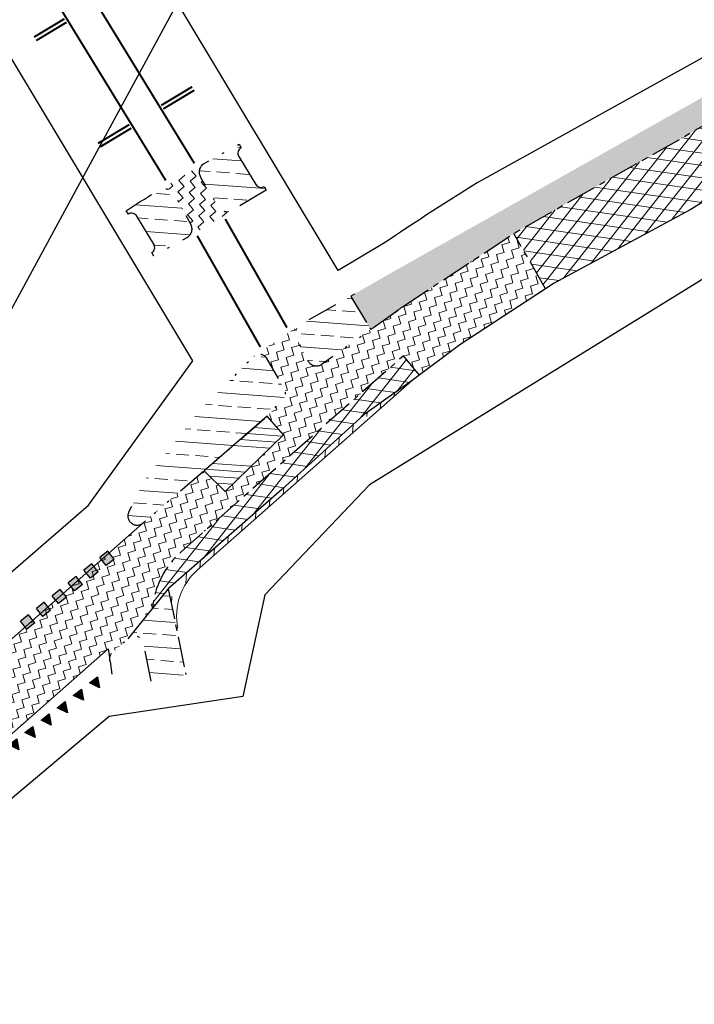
# Model space of a CAD drawing. Header units: metres. Extents: x 152057 to 155740, y 463538 to 465228.
# Tile 15 of 65: x 152498 to 152531, y 463899 to 463947. Entities that reach past the tile are written whole.
import ezdxf

# ---------------------------------------------------------------- set-up
doc = ezdxf.new("R2010")
doc.units = ezdxf.units.M
for name, pattern in [('CENTER__G5', [2.4, 1.5, -0.3, 0.3, -0.3]), ('DIVIDE__G5', [3.75, 1.5, -0.75, 0, -0.75, 0, -0.75]), ('LIJN05-05', [1, 0.5, -0.5])]:
    doc.linetypes.add(name, pattern=pattern)
doc.layers.add('-DR-alg-kader', color=3, linetype='Continuous', plot=False)
for name, color, linetype in [('-DR-alg-projectgrens 1-500', 3, 'PROJECTGRENS_1-500'), ('-DR-v-mk-demarkeren', 252, 'Continuous'), ('-DR-v-vh-asfalt zagen', 10, 'CENTER__G5'), ('-DR-v-vh-band 10x20', 5, 'CENTER__G5'), ('-DR-v-vh-band 18-20x25', 5, 'DIVIDE__G5'), ('-DR-v-vh-bss', 1, 'Continuous'), ('-DR-v-vh-kantverharding', 1, 'Continuous')]:
    doc.layers.add(name, color=color, linetype=linetype)
for name, color, linetype, lineweight in [('-DR-v-gr-begroeiing', 84, 'Continuous', 9), ('-DR-v-gr-frezen', 84, 'Continuous', 9), ('-DR-v-vh-arc-asfalt frezen', 252, 'Continuous', 9), ('-DR-v-vh-arc-asfalt opbreken', 252, 'Continuous', 9), ('-DR-v-vh-arc-BSS dubbelklinker', 252, 'Continuous', 9), ('-DR-v-vh-arc-BSS waalformaat', 252, 'Continuous', 9), ('-DR-v-vh-arc-tegels', 252, 'Continuous', 9)]:
    doc.layers.add(name, color=color, linetype=linetype, lineweight=lineweight)
doc.linetypes.add('PROJECTGRENS_1-500', pattern='A,0.8,-0.32,[133,ltypeshp.shx,S=0.32,R=0,X=-0.32,Y=0],-0.32,3.18', length=4.62)
pattern_1 = [(175.7332483, (0, 0), (-0.0944880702, -1.2664801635), []), (175.7332483, (-0.586, 0.6805), (-0.0944880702, -1.2664801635), [0.635, -0.3175])]
pattern_2 = [(171.78165377, (121881.1329, 951214.3527), (-0.0857675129, -0.59383830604), []), (231.78165377, (121881.1329, 951214.3527), (0.4713953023, -0.37119599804), [])]
pattern_3 = [(16.28197474, (16018.2705, 487614.8527), (0.2654409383, 0.4844758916), [0.390625, -0.390625]), (106.28197474, (16018.64544, 487614.96224), (-0.4844758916, 0.2654409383), [0.390625, -0.390625])]

# ---------------------------------------------------------------- blocks, each defined once
blk = doc.blocks.new('*U18')
blk.add_hatch(color=256).paths.add_polyline_path([(-0.5, 0.006), (-0.506, -0.494), (-0.006, -0.5), (0, 0)])
for p, q in [((-0.506, -0.494), (-0.5, 0.006)), ((0, 0), (-0.5, 0.006)), ((-0.006, -0.5), (0, 0)), ((-0.006, -0.5), (-0.506, -0.494))]:
    blk.add_line(p, q)
blk = doc.blocks.new('*U19')
blk.add_lwpolyline([(0.749, -0.042, 0.5, 0, 0), (0.721, -0.541, 0, 0, 0)], format="xyseb")
blk.add_lwpolyline([(0.499, -0.028), (0.998, -0.056), (0.721, -0.541)], close=True)

msp = doc.modelspace()

# ---------------------------------------------------------------- hatches: boundary and pattern name
at = {"layer": '-DR-v-gr-begroeiing'}
h = msp.add_hatch(dxfattribs=at)
h.set_pattern_fill('ANSI38', color=256, scale=0.15)
h.set_pattern_definition([(66.78165, (152421.66333, 463846.24384), (-0.4376781, 0.187755), []), (156.78165, (152421.66333, 463846.24384), (-1.0631112, -0.0621681), [1.190625, -0.714375])])
h.paths.add_polyline_path([(152593.505, 463973.399), (152597.99, 463975.538), (152603.68, 463978.185), (152609.419, 463980.743), (152611.113, 463981.309), (152613.646, 463981.982), (152624.575, 463984.378), (152624.981, 463984.454), (152637.31, 463989.364), (152646.467, 463992.919), (152646.263, 463993.772), (152646.106, 463993.71), (152636.829, 463990.078), (152634.95, 463989.311), (152627.448, 463986.372), (152625.721, 463985.82), (152623.664, 463985.156), (152615.852, 463983.666), (152610.824, 463982.638), (152592.847, 463974.483), (152588.777, 463972.58), (152568.604, 463962.9), (152561.722, 463959.486), (152541.1, 463948.586), (152515.791, 463934.32), (152514.302, 463933.46), (152514.108, 463933.344), (152515.084, 463931.715), (152516.652, 463932.829), (152522.258, 463936.514), (152534.341, 463943.369), (152546.343, 463949.932), (152558.8, 463956.496), (152571.045, 463962.68), (152583.788, 463968.873)])
at = {"layer": '-DR-v-gr-frezen'}
h = msp.add_hatch(dxfattribs=at)
h.set_pattern_fill('ANSI35', color=256, scale=0.2)
h.set_pattern_definition([(85.7332483, (0, 0), (-1.2664801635, 0.0944880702), []), (85.7332483, (0.6805, 0.586), (-1.2664801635, 0.0944880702), [1.5875, -0.3175, 0, -0.3175])])
edge = h.paths.add_edge_path()
edge.add_line((152517.145, 463929.214), (152506.561, 463919.887))
edge.add_arc((152508.544, 463917.636), 3, 131.386, 191.3499)
edge.add_line((152505.603, 463917.046), (152505.534, 463917.032))
edge.add_line((152505.534, 463917.032), (152505.135, 463918.967))
edge.add_line((152505.135, 463918.967), (152510.725, 463923.85))
edge.add_line((152510.725, 463923.85), (152514.748, 463927.52))
edge.add_line((152514.748, 463927.52), (152517.145, 463929.214))
at = {"layer": '-DR-v-vh-arc-asfalt frezen'}
h = msp.add_hatch(dxfattribs=at)
h.set_pattern_fill('AVH-ASFALT_FREESVAK', color=256, scale=0.25, pattern_type=2)
h.set_pattern_definition([(40.733248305, (0, 0), (0.0411006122, 0.5508961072), [0.390625, -0.390625]), (130.733248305, (0.296, 0.2549), (-0.5508961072, 0.0411006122), [0.390625, -0.390625])])
edge = h.paths.add_edge_path()
edge.add_line((152508.305, 463937.565), (152506.051, 463936.216))
edge.add_arc((152505.805, 463936.645), 0.494, 299.8378, 391.3833)
edge.add_line((152506.227, 463936.902), (152505.397, 463938.408))
edge.add_arc((152504.953, 463938.055), 0.567, 38.5094, 119.9944)
edge.add_line((152504.67, 463938.546), (152506.908, 463939.871))
edge.add_arc((152507.183, 463939.437), 0.514, 122.3698, 210.7252)
edge.add_line((152506.741, 463939.174), (152507.61, 463937.712))
edge.add_arc((152508.034, 463938.002), 0.514, 214.3782, 301.7365)
h = msp.add_hatch(dxfattribs=at)
h.set_pattern_fill('AVH-ASFALT_FREESVAK', color=256, scale=0.25, pattern_type=2)
h.set_pattern_definition(pattern_3)
edge = h.paths.add_edge_path()
edge.add_line((152516.652, 463932.829), (152512.703, 463930.024))
edge.add_arc((152512.413, 463930.374), 0.455, 210.1194, 309.6255, ccw=False)
edge.add_line((152512.02, 463930.146), (152511.475, 463931.185))
edge.add_arc((152511.914, 463931.492), 0.536, 132.7564, 214.9748, ccw=False)
edge.add_line((152511.55, 463931.886), (152509.356, 463930.407))
edge.add_arc((152509.615, 463930.03), 0.457, 40.1828, 124.4551, ccw=False)
edge.add_line((152509.964, 463930.325), (152510.746, 463928.946))
edge.add_arc((152510.411, 463928.598), 0.483, -46.7182, 46.0625, ccw=False)
edge.add_line((152510.742, 463928.247), (152510.003, 463927.455))
edge.add_line((152510.003, 463927.455), (152510.801, 463926.529))
edge.add_line((152510.801, 463926.529), (152507.936, 463923.754))
edge.add_line((152507.936, 463923.754), (152506.894, 463924.774))
edge.add_line((152506.894, 463924.774), (152503.911, 463922.22))
edge.add_line((152503.911, 463922.22), (152502.441, 463920.922))
edge.add_arc((152512.008, 463918.01), 10, 163.0715, 188.0337)
edge.add_line((152502.106, 463916.613), (152502.187, 463916.034))
edge.add_line((152502.187, 463916.034), (152502.254, 463915.597))
edge.add_arc((152502.65, 463915.542), 0.4, 139.6501, 172.0991, ccw=False)
edge.add_line((152502.345, 463915.801), (152503.154, 463916.522))
edge.add_line((152503.154, 463916.522), (152504.361, 463918.012))
edge.add_arc((152508.544, 463917.636), 4.2, 131.386, 174.8737, ccw=False)
edge.add_line((152505.768, 463920.788), (152516.699, 463930.42))
edge.add_line((152516.699, 463930.42), (152517.481, 463929.461))
edge.add_line((152517.481, 463929.461), (152519.471, 463930.963))
edge.add_line((152519.471, 463930.963), (152523.683, 463933.712))
edge.add_line((152523.683, 463933.712), (152522.12, 463936.424))
edge.add_line((152522.12, 463936.424), (152516.652, 463932.829))
h = msp.add_hatch(dxfattribs=at)
h.set_pattern_fill('AVH-ASFALT_FREESVAK', color=256, scale=0.25, pattern_type=2)
h.set_pattern_definition(pattern_3)
edge = h.paths.add_edge_path()
edge.add_line((152493.792, 463908.636), (152492.908, 463909.856))
edge.add_line((152492.908, 463909.856), (152494.253, 463911.041))
edge.add_line((152494.253, 463911.041), (152494.832, 463911.551))
edge.add_line((152494.832, 463911.551), (152496.329, 463912.871))
edge.add_line((152496.329, 463912.871), (152497.321, 463911.745))
edge.add_line((152497.321, 463911.745), (152502.187, 463916.034))
edge.add_line((152502.187, 463916.034), (152502.106, 463916.613))
edge.add_arc((152512.008, 463918.01), 10, 163.0715, 188.0337, ccw=False)
edge.add_line((152502.441, 463920.922), (152487.884, 463908.095))
edge.add_arc((152484.595, 463903.077), 6, 38.3762, 56.7545, ccw=False)
edge.add_line((152489.299, 463906.802), (152490.29, 463905.55))
edge.add_line((152490.29, 463905.55), (152493.792, 463908.636))
at = {"layer": '-DR-v-vh-arc-asfalt opbreken'}
h = msp.add_hatch(dxfattribs=at)
h.set_pattern_fill('AVH-ASFALT_LAAG1-D', color=256, scale=20, angle=90, pattern_type=2)
h.set_pattern_definition(pattern_2)
edge = h.paths.add_edge_path()
edge.add_line((152615.339, 463981.517), (152624.699, 463983.637))
edge.add_arc((152621.174, 463999.192), 15.95, 282.766, 292.0543)
edge.add_line((152627.163, 463984.409), (152638.02, 463988.808))
edge.add_line((152638.02, 463988.808), (152651.902, 463994.068))
edge.add_line((152651.902, 463994.068), (152656.744, 463995.662))
edge.add_arc((152641.748, 464041.207), 47.95, 288.2249, 296.882)
edge.add_line((152663.429, 463998.439), (152667.559, 464000.532))
edge.add_line((152667.559, 464000.532), (152667.019, 464001.566))
edge.add_line((152667.019, 464001.566), (152661.402, 463998.47))
edge.add_line((152661.402, 463998.47), (152660.551, 463998.05))
edge.add_line((152660.551, 463998.05), (152659.291, 463997.535))
edge.add_line((152659.291, 463997.535), (152654.593, 463995.872))
edge.add_line((152654.593, 463995.872), (152646.467, 463992.919))
edge.add_line((152646.467, 463992.919), (152637.31, 463989.364))
edge.add_line((152637.31, 463989.364), (152624.981, 463984.454))
edge.add_line((152624.981, 463984.454), (152624.575, 463984.378))
edge.add_line((152624.575, 463984.378), (152613.646, 463981.982))
edge.add_line((152613.646, 463981.982), (152611.113, 463981.309))
edge.add_line((152611.113, 463981.309), (152609.419, 463980.743))
edge.add_line((152609.419, 463980.743), (152603.68, 463978.185))
edge.add_line((152603.68, 463978.185), (152597.99, 463975.538))
edge.add_line((152597.99, 463975.538), (152593.505, 463973.399))
edge.add_line((152593.505, 463973.399), (152583.788, 463968.873))
edge.add_line((152583.788, 463968.873), (152571.045, 463962.68))
edge.add_line((152571.045, 463962.68), (152558.8, 463956.496))
edge.add_line((152558.8, 463956.496), (152546.343, 463949.932))
edge.add_line((152546.343, 463949.932), (152534.341, 463943.369))
edge.add_line((152534.341, 463943.369), (152522.258, 463936.514))
edge.add_line((152522.258, 463936.514), (152522.12, 463936.424))
edge.add_line((152522.12, 463936.424), (152523.683, 463933.712))
edge.add_line((152523.683, 463933.712), (152524.099, 463933.983))
edge.add_line((152524.099, 463933.983), (152530.778, 463937.591))
edge.add_line((152530.778, 463937.591), (152540.983, 463943.844))
edge.add_line((152540.983, 463943.844), (152551.422, 463949.495))
edge.add_line((152551.422, 463949.495), (152559.181, 463953.574))
edge.add_line((152559.181, 463953.574), (152569.117, 463958.565))
edge.add_line((152569.117, 463958.565), (152576.877, 463962.396))
edge.add_line((152576.877, 463962.396), (152589.685, 463968.481))
edge.add_line((152589.685, 463968.481), (152598.451, 463972.582))
edge.add_line((152598.451, 463972.582), (152604.53, 463975.419))
edge.add_line((152604.53, 463975.419), (152611.911, 463978.537))
edge.add_line((152611.911, 463978.537), (152613.849, 463979.099))
edge.add_line((152613.849, 463979.099), (152615.819, 463979.524))
edge.add_line((152615.819, 463979.524), (152615.339, 463981.517))
h = msp.add_hatch(dxfattribs=at)
h.set_pattern_fill('AVH-ASFALT_LAAG1-D', color=256, scale=20, angle=90, pattern_type=2)
h.set_pattern_definition(pattern_2)
edge = h.paths.add_edge_path()
edge.add_line((152517.479, 463929.463), (152516.699, 463930.42))
edge.add_line((152516.699, 463930.42), (152505.768, 463920.788))
edge.add_arc((152508.544, 463917.636), 4.2, 131.386, 174.8737)
edge.add_line((152504.361, 463918.012), (152505.135, 463918.967))
edge.add_line((152505.135, 463918.967), (152510.725, 463923.85))
edge.add_line((152510.725, 463923.85), (152514.748, 463927.52))
edge.add_line((152514.748, 463927.52), (152517.196, 463929.25))
edge.add_line((152517.196, 463929.25), (152517.479, 463929.463))
at = {"layer": '-DR-v-vh-arc-BSS dubbelklinker'}
h = msp.add_hatch(dxfattribs=at)
h.set_pattern_fill('ANSI34', color=256, scale=0.1, angle=90)
h.set_pattern_definition([(175.7332483, (0, 0), (-0.141732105, -1.899720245), []), (175.7332483, (-0.293, 0.3402), (-0.141732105, -1.899720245), []), (175.7332483, (-0.586, 0.6805), (-0.141732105, -1.899720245), []), (175.7332483, (-0.879, 1.0207), (-0.141732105, -1.899720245), [])])
h.paths.add_polyline_path([(152506.894, 463924.774), (152507.936, 463923.754), (152510.801, 463926.529), (152510.003, 463927.455)])
at = {"layer": '-DR-v-vh-arc-BSS waalformaat'}
h = msp.add_hatch(dxfattribs=at)
h.set_pattern_fill('ANSI33', color=256, scale=0.2, angle=90)
h.set_pattern_definition(pattern_1)
edge = h.paths.add_edge_path()
edge.add_arc((152508.859, 463940.369), 0.3, 118.2037, 211.0136, ccw=False)
edge.add_line((152508.717, 463940.634), (152508.623, 463940.81))
edge.add_line((152508.623, 463940.81), (152506.908, 463939.871))
edge.add_line((152506.908, 463939.871), (152506.908, 463939.871))
edge.add_arc((152507.191, 463939.435), 0.52, 122.9935, 210.1015)
edge.add_line((152506.741, 463939.174), (152507.61, 463937.712))
edge.add_arc((152508.034, 463938.002), 0.514, 214.353, 300.0021)
edge.add_line((152508.291, 463937.557), (152508.345, 463937.59))
edge.add_line((152508.345, 463937.59), (152509.573, 463938.344))
edge.add_line((152509.573, 463938.344), (152509.941, 463938.559))
edge.add_line((152509.941, 463938.559), (152509.843, 463938.727))
edge.add_arc((152509.691, 463938.985), 0.3, 211.0136, 300.4299, ccw=False)
edge.add_line((152509.434, 463938.831), (152508.602, 463940.215))
h = msp.add_hatch(dxfattribs=at)
h.set_pattern_fill('ANSI33', color=256, scale=0.2, angle=90)
h.set_pattern_definition(pattern_1)
edge = h.paths.add_edge_path()
edge.add_arc((152504.953, 463938.055), 0.567, 38.5094, 119.9944)
edge.add_arc((152523.574, 463906.665), 37.064, 120.6653, 123.5925)
edge.add_line((152503.067, 463937.539), (152503.177, 463937.372))
edge.add_arc((152503.343, 463937.123), 0.3, 31.0136, 123.5925, ccw=False)
edge.add_line((152503.6, 463937.277), (152504.429, 463935.898))
edge.add_arc((152504.172, 463935.744), 0.3, -59.5701, 31.0136, ccw=False)
edge.add_line((152504.324, 463935.485), (152504.425, 463935.313))
edge.add_line((152504.425, 463935.313), (152506.051, 463936.216))
edge.add_arc((152505.774, 463936.653), 0.517, 302.3607, 388.8604)
edge.add_line((152506.227, 463936.902), (152505.397, 463938.408))
h = msp.add_hatch(dxfattribs=at)
h.set_pattern_fill('ANSI33', color=256, scale=0.2, angle=90)
h.set_pattern_definition(pattern_1)
edge = h.paths.add_edge_path()
edge.add_line((152514.112, 463933.339), (152511.686, 463931.977))
edge.add_arc((152511.914, 463931.492), 0.536, 115.1894, 214.9748)
edge.add_line((152511.475, 463931.185), (152512.02, 463930.146))
edge.add_arc((152512.413, 463930.374), 0.455, 210.1194, 309.6255)
edge.add_line((152512.703, 463930.024), (152515.084, 463931.715))
edge.add_line((152515.084, 463931.715), (152514.112, 463933.339))
h = msp.add_hatch(dxfattribs=at)
h.set_pattern_fill('ANSI33', color=256, scale=0.2, angle=90)
h.set_pattern_definition(pattern_1)
edge = h.paths.add_edge_path()
edge.add_arc((152503.606, 463922.555), 0.453, 151.5998, 312.3237)
edge.add_line((152503.911, 463922.22), (152506.894, 463924.774))
edge.add_line((152506.894, 463924.774), (152510.003, 463927.455))
edge.add_line((152510.003, 463927.455), (152510.742, 463928.247))
edge.add_arc((152510.411, 463928.598), 0.483, 313.2818, 406.0625)
edge.add_line((152510.746, 463928.946), (152509.964, 463930.325))
edge.add_arc((152509.615, 463930.03), 0.457, 40.1828, 124.4551)
edge.add_line((152509.356, 463930.407), (152506.702, 463927.757))
edge.add_line((152506.702, 463927.757), (152504.011, 463924.367))
edge.add_line((152504.011, 463924.367), (152503.208, 463922.77))
at = {"layer": '-DR-v-vh-arc-tegels'}
h = msp.add_hatch(dxfattribs=at)
h.set_pattern_fill('ANSI33', color=256, scale=0.2, angle=90)
h.set_pattern_definition(pattern_1)
edge = h.paths.add_edge_path()
edge.add_line((152504.291, 463914.437), (152506.003, 463914.761))
edge.add_line((152506.003, 463914.761), (152505.135, 463918.967))
edge.add_line((152505.135, 463918.967), (152503.154, 463916.522))
edge.add_arc((152503.474, 463916.198), 0.456, 6.4805, 134.6161, ccw=False)
edge.add_line((152503.927, 463916.249), (152504.291, 463914.437))

# ---------------------------------------------------------------- linework, layer by layer
at = {"layer": '-DR-alg-kader'}
msp.add_lwpolyline([(152482.589, 463905.379), (152061.084, 464133.97), (152108.519, 464221.436), (152530.024, 463992.845)], close=True, dxfattribs=at)
at = {"layer": '-DR-alg-projectgrens 1-500', "flags": 128}
for points in [[(152877.707, 464076.443), (152906.249, 464079.606), (152930.68, 464081.638), (152941.222, 464082.434), (152942.772, 464081.176), (152971.74, 464083.329, 0.342855), (152979.389, 464090.239), (152980.986, 464099.25), (152988.42, 464097.932), (152987.934, 464095.186), (153019.586, 464091.829, -0.118697), (153016.452, 464101.64), (153016.186, 464105.274), (153022.93, 464105.705), (153023.191, 464102.133, 0.100442), (153024.827, 464096.294), (153028.208, 464091.459, 0.095188), (153031.483, 464088.278), (153034.399, 464086.363, 0.123665), (153043.187, 464083.305), (153077.759, 464080.226), (153090.033, 464077.326), (153105.737, 464074.2), (153139.072, 464069.188), (153190.994, 464059.082), (153197.345, 464057.641), (153196.936, 464056.375), (153233.213, 464046.679), (153241.613, 464046.334, -0.02169), (153245.717, 464045.987), (153246.051, 464047.256), (153260.872, 464043.365), (153260.628, 464042.547), (153270.748, 464039.872), (153281.115, 464037.09), (153287.263, 464035.606), (153334.588, 464023.482), (153336.668, 464022.911), (153337.809, 464022.623), (153349.261, 464019.705), (153359.917, 464016.809), (153371.266, 464013.923), (153434.68, 463997.356), (153441.03, 464001.133), (153452.413, 463998.148), (153454.773, 463994.183), (153454.265, 463992.239), (153484.544, 463984.328), (153488.727, 463994.72), (153490.18, 463998.169), (153498.752, 464019.332), (153506.309, 464025.122), (153511.061, 464018.921), (153507.506, 464016.196, 0.133812), (153504.102, 464011.726), (153497.402, 463995.186), (153495.952, 463991.744), (153493.793, 463986.381), (153495.928, 463985.568), (153494.637, 463982.846), (153500.481, 463981.012), (153504.701, 463990.4), (153505.759, 463990.095, -0.028075), (153506.941, 463993.631), (153511.448, 464004.964, 0.045281), (153515.392, 464018.27), (153521.758, 464017.127, -0.034016), (153518.805, 464006.205), (153517.324, 464001.679), (153512.768, 463990.224, 0.08949), (153511.003, 463981.523), (153510.899, 463976.713, 0.343614), (153511.193, 463976.318), (153557.147, 463963.676), (153587.911, 463955.418, -0.021284), (153693.707, 463922.131), (153723.396, 463910.984), (153733.083, 463907.309), (153743.454, 463903.33), (153750.047, 463900.612), (153754.821, 463898.685), (153787.293, 463885.991), (153839.547, 463866.643), (153847.217, 463865.124), (153850.494, 463866.211), (153852.776, 463867.972), (153869.071, 463894.462), (153870.08, 463899.959), (153913.699, 463968.666), (153911.435, 463970.056), (153914.649, 463976.007), (153916.815, 463974.79), (153920.976, 463981.26), (153924.378, 463979.072), (153925.705, 463979.388), (153934.574, 463993.586, -0.05166), (153949.325, 464012.53), (153950.406, 464013.657, 0.017137), (153954.91, 464018.684), (153969.543, 464036.189), (153988.912, 464059.6, 0.394251), (153988.748, 464062.325), (153986.087, 464064.853), (153992.767, 464072.172), (153999.513, 464064.345), (154000.438, 464063.097, -0.249971), (154001.548, 464055.651), (154000.863, 464053.726), (153998.832, 464051.027), (153995.085, 464053.853), (153976.016, 464030.805), (153961.37, 464013.284, -0.017137), (153956.481, 464007.827), (153955.4, 464006.7, 0.05166), (153941.715, 463989.125), (153935.635, 463979.391), (153937.952, 463977.954), (153927.471, 463961.047), (153927.302, 463957.066), (153926.131, 463952.987), (153904.697, 463925.181), (153861.111, 463854.869), (153869.663, 463849.837), (153870.982, 463851.959), (153875.691, 463849.11), (153873.91, 463846.232, -0.000754), (153877.541, 463844.052), (153878.933, 463846.897), (153891.927, 463838.774), (153889.825, 463835.315, 0.414492), (153890.968, 463830.642), (153892.253, 463829.869), (153888.274, 463823.26), (153884.108, 463813.909), (153880.044, 463805.576), (153877.631, 463802.692), (153885.686, 463798.721), (153937.614, 463774.625), (153959.416, 463764.254), (153995.094, 463745.931), (154013.994, 463735.532), (154050.416, 463714.502), (154056.412, 463724.887), (154053.796, 463726.49), (154058.171, 463733.628), (154067.743, 463727.681), (154065.564, 463724.14), (154063.703, 463722.41), (154056.957, 463710.726), (154061.373, 463708.176), (154056.472, 463699.271), (154051.865, 463696.977), (154059.977, 463678.027), (153985.889, 463713.242), (153983.766, 463718.812), (153968.957, 463738.385), (153972.576, 463745.689), (153935.705, 463764.821), (153869.31, 463795.322), (153863.893, 463793.579), (153855.182, 463796.847), (153856.759, 463799.199), (153853.37, 463801.286), (153852.209, 463798.995), (153842.652, 463804.44), (153840.877, 463806.369), (153840.982, 463807.049), (153773.468, 463843.416), (153762.107, 463846.934), (153689.455, 463879.601), (153681.764, 463883.898), (153680.984, 463885.65), (153668.329, 463890.54), (153597.143, 463913.109), (153593.583, 463911.506), (153515.874, 463932.131), (153512.699, 463930.425), (153501.388, 463933.355), (153497.451, 463928.863), (153493.708, 463932.091), (153476.47, 463936.953), (153475.395, 463933.768), (153467.038, 463935.82), (153468.437, 463942.195), (153459.946, 463947.529), (153450.219, 463951.085), (153328.224, 463984.996), (153323.161, 463986.224), (153320.551, 463988.669), (153239.273, 464007.687), (153227.096, 464007.456), (153179.753, 464017.518), (153164.943, 464021.672), (153159.19, 464024.626), (153132.613, 464029.387), (153109.217, 464033.881), (153051.392, 464036.055), (153024.383, 464032.184), (153004.94, 464033.533), (152999.947, 464027.778), (152987.02, 464030.907), (152972.377, 464031.812), (152972.494, 464029.631), (152967.803, 464029.446), (152966.705, 464032.942), (152914.446, 464036.025), (152888.388, 464036.557), (152883.137, 464031.795), (152878.31, 464036.082), (152858.756, 464036.537), (152848.363, 464035.849), (152828.233, 464033.946), (152814.524, 464032.004), (152800.404, 464029.587), (152772.876, 464024.65), (152737.916, 464016.814), (152693.211, 464004.494), (152679.123, 463999.423), (152674.817, 463997.991), (152627.125, 463980.047), (152586.309, 463962.603), (152553.309, 463945.854), (152534.823, 463936.301), (152515.028, 463924.077), (152509.877, 463918.68), (152508.799, 463913.691), (152502.234, 463912.697), (152491.054, 463903.334), (152488.18, 463896.039), (152481.722, 463892.259), (152480.409, 463894.732), (152453.566, 463879.021, 0.037552), (152440.88, 463870.256), (152430.326, 463861.727), (152410.693, 463845.861, -0.023459), (152406.367, 463842.689), (152398.68, 463837.588, 0.03392), (152389.772, 463830.765), (152287.248, 463740.576), (152281, 463747.307), (152290.602, 463755.755), (152299.517, 463763.639), (152309.696, 463772.559), (152317.829, 463779.695), (152328.866, 463789.42), (152336.734, 463796.385), (152347.269, 463805.676), (152354.736, 463812.284), (152366.329, 463822.527), (152374.706, 463829.82), (152385.907, 463839.541), (152390.971, 463843.527), (152396.387, 463847.085), (152400.205, 463849.629), (152403.397, 463851.821), (152405.366, 463853.387), (152412.03, 463858.764), (152421.506, 463866.403), (152430.59, 463873.895), (152439.663, 463880.974), (152444.254, 463884.077), (152449.936, 463887.613), (152457.795, 463892.166), (152471.606, 463900.065, 0.396884), (152472.405, 463902.689), (152465.65, 463916.325), (152462.307, 463921.76), (152454.358, 463929.709), (152457.803, 463933.154), (152448.408, 463944.51), (152439.891, 463954.805), (152437.157, 463958.11, 0.031998), (152428.83, 463966.957), (152419.358, 463959.629), (152407.247, 463965.073), (152409.129, 463969.121), (152407.708, 463972.928), (152405.572, 463973.939), (152410.215, 463984.224), (152395.74, 463999.064, 0.049406), (152383.475, 464008.042), (152234.853, 464095.827, 0.006342), (152225.454, 464101.213, 0.052448), (152146.944, 464134.893), (152140.182, 464137.091, -0.036038), (152138.325, 464137.844, 0.102357), (152127.979, 464140.139, -0.055379), (152124.866, 464140.195), (152113.534, 464141.661), (152114.914, 464152.33), (152123.453, 464151.185, 0.346758), (152131.6, 464156.598), (152134.731, 464167.831), (152135.476, 464170.434), (152145.805, 464167.522), (152145.07, 464164.919), (152142.669, 464156.403, 0.396872), (152147.68, 464146.796), (152150.513, 464145.812, -0.049562), (152240.236, 464104.958), (152388.863, 464017.17, -0.049482), (152402.836, 464006.939), (152407.862, 464002.429), (152424.594, 463998.445), (152429.469, 464001.185), (152440.106, 463997.548), (152445.94, 463971.451), (152468.367, 463944.319), (152479.665, 463952.039), (152484.24, 463956.896), (152488.304, 463954.668, 0.125999), (152491.455, 463954.274), (152491.846, 463954.324, 0.093581), (152495.434, 463955.745, 0.01581), (152495.858, 463955.965), (152508.337, 463962.942, -0.023724), (152559.687, 463988.537), (152572.445, 463994.218), (152581.113, 463997.488, 0.00994), (152584.749, 463998.943), (152586.657, 464003.169, -0.011458), (152621.981, 464017.866), (152622.619, 464019.323, -0.116825), (152627.116, 464024.301, -0.06634), (152629.853, 464025.694), (152662.613, 464037.227, -0.04014), (152663.616, 464037.509), (152666.741, 464038.125), (152681.898, 464039.859, -0.085576), (152684.442, 464039.714), (152706.394, 464046.977), (152707.266, 464044.343), (152724.654, 464048.674), (152724.217, 464050.626), (152728.099, 464051.593), (152728.536, 464049.641), (152738.254, 464052.061, -0.023794), (152748.195, 464054.04), (152763.92, 464056.4), (152784.673, 464060.632), (152815.288, 464065.811), (152824.574, 464069.111), (152858.875, 464074.31), (152874.971, 464076.121)], [(152987.088, 464085.634), (153017.402, 464082.214, 0.130982), (153024.222, 464077.143), (153027.326, 464075.907), (153027.499, 464079.339, -0.57969), (153029.82, 464080.517), (153030.337, 464080.178, 0.123665), (153042.531, 464075.934), (153058.984, 464074.469), (153058.778, 464072.16), (153066.69, 464071.357, -0.014079), (153068.281, 464071.15), (153069.216, 464070.848), (153081.2, 464068.003), (153088.127, 464066.55), (153088.512, 464068.386), (153116.155, 464061.853, 0.013917), (153154.399, 464053.932, -0.015737), (153227.436, 464038.527, 0.033861), (153232.994, 464037.563), (153232.365, 464035.129), (153258.821, 464028.288), (153260.059, 464033.059), (153268.392, 464030.956), (153279.46, 464027.91), (153288.595, 464025.694), (153292.286, 464024.348), (153293.376, 464023.974), (153297.318, 464022.536), (153301.682, 464020.709), (153303.465, 464019.905), (153306.521, 464018.613), (153309.924, 464017.322), (153314.036, 464015.981), (153327.129, 464012.551), (153338.441, 464009.524), (153346.6, 464007.429), (153358.022, 464004.413), (153368.503, 464001.677), (153378.51, 463999.073), (153382.115, 463998.094), (153392.203, 463995.386), (153414.066, 463989.784), (153421.115, 463987.878), (153427.238, 463986.323), (153439.271, 463983.112), (153439.754, 463982.991), (153442.254, 463980.526), (153449.827, 463978.502), (153449.595, 463977.606), (153479.892, 463969.75), (153480.137, 463970.695, 0.239828), (153490.078, 463973.858), (153496.816, 463971.744), (153495.651, 463968.913, 0.454506), (153496.936, 463966.338), (153503.971, 463964.506), (153502.306, 463958.016, 0.042728), (153500.345, 463958.086, 0.709908), (153499.277, 463954.464, 0.046457), (153501.118, 463953.386), (153500.102, 463949.427), (153492.144, 463951.699), (153489.07, 463946.305), (153484.111, 463947.777, 0.176599), (153480.013, 463952.104), (153473.648, 463954.081), (153458.457, 463958.815), (153447.372, 463962.247), (153432.816, 463966.584), (153416.29, 463971.401), (153397.555, 463976.322), (153387.233, 463979.166), (153384.261, 463980.079), (153381.628, 463981.215), (153377.854, 463982.844), (153373.59, 463984.629), (153371.667, 463985.369), (153366.256, 463987.307), (153362.004, 463988.653), (153361.933, 463988.672), (153328.998, 463997.218), (153313.71, 464001.257), (153262.666, 464014.566), (153260.75, 464015.07), (153226.546, 464024.079), (153201.681, 464030.143), (153174.492, 464036.011), (153144.745, 464041.591), (153140.918, 464042.201), (153122.459, 464045.144), (153118.029, 464045.767), (153112.471, 464046.466), (153108.984, 464047.024), (153094.868, 464048.646), (153086.454, 464049.458), (153078.408, 464050.058), (153070.422, 464050.509), (153062.396, 464050.844), (153053.915, 464051.071), (153045.876, 464051.149), (153042.356, 464051.134), (153017.514, 464051.068), (153009.48, 464050.738, 0.292838), (152996.209, 464041.834), (152975.468, 464043.211, 0.112065), (152967.408, 464047.287), (152922.553, 464046.378, 0.004989), (152909.673, 464047.007, 0.012027), (152883.388, 464047.367, 0.023514), (152860.003, 464046.189, 0.003559), (152832.738, 464044.003, 0.009942), (152821.195, 464042.735, 0.010119), (152772.157, 464034.177, 0.021162), (152703.204, 464016.962), (152685.104, 464011.598), (152657.035, 464002.131), (152653.304, 463998.851), (152651.905, 463997.847), (152649.376, 463996.841), (152645.514, 463995.446), (152625.457, 463987.559, -0.039732), (152622.831, 463986.76), (152615.324, 463985.114), (152608.393, 463983.574), (152587.363, 463973.847), (152566.042, 463963.514), (152545.318, 463952.783), (152520.638, 463939.099, 0.01232), (152515.686, 463935.912), (152513.491, 463934.604), (152502.769, 463952.439), (152511.485, 463957.312, -0.016737), (152547.082, 463975.68), (152562.217, 463979.651), (152575.501, 463983.22), (152578.848, 463984.321), (152582.128, 463985.755), (152583.098, 463987.034, -0.027402), (152666.856, 464019.939), (152697.351, 464030.029), (152700.68, 464029.339), (152718.776, 464033.879), (152717.838, 464038.68), (152740.2, 464044.25, -0.025502), (152750.055, 464046.177), (152753.321, 464046.278), (152756.54, 464046.333), (152762.547, 464046.971), (152764.037, 464047.185), (152776.16, 464049.604), (152785.931, 464051.456), (152799.986, 464053.93), (152811.485, 464055.784), (152817.318, 464056.844), (152819.664, 464057.493), (152820.004, 464055.121), (152842.633, 464058.361), (152842.365, 464060.33), (152855.468, 464062.109), (152876.73, 464064.595), (152889.163, 464066.031), (152910.329, 464068.126), (152923.149, 464069.438), (152923.358, 464067.4), (152929.099, 464067.877), (152973.048, 464071.142), (152972.892, 464073.248, -0.350625), (152974.784, 464075.732, 0.226356), (152986.069, 464085.061, -0.322623)], [(152506.352, 463930.176), (152496.341, 463946.829, -0.095389), (152492.19, 463945.535, -0.153826), (152491.01, 463945.766), (152474.428, 463935.57), (152473.045, 463928.922), (152482.841, 463910.701), (152486.502, 463910.35), (152501.224, 463923.076)]]:
    msp.add_lwpolyline(points, format="xyb", close=True, dxfattribs=at)
at = {"layer": '-DR-v-gr-begroeiing', "flags": 128}
for points in [[(152514.302, 463933.46), (152514.108, 463933.344)], [(152516.652, 463932.829), (152515.084, 463931.715)]]:
    msp.add_lwpolyline(points, dxfattribs=at)
at = {"layer": '-DR-v-gr-frezen', "flags": 128}
msp.add_lwpolyline([(152517.145, 463929.214), (152506.561, 463919.887, 0.26778), (152505.603, 463917.046), (152505.534, 463917.032)], format="xyb", dxfattribs=at)
at = {"layer": '-DR-v-mk-demarkeren', "linetype": 'LIJN05-05', "const_width": 0.1, "flags": 128}
for points in [[(152506.42, 463939.87), (152500.024, 463950.308)], [(152505.013, 463939.035), (152498.582, 463949.529)], [(152507.938, 463937.138), (152510.969, 463931.803)], [(152506.562, 463936.312), (152509.665, 463930.852)]]:
    msp.add_lwpolyline(points, dxfattribs=at)
at = {"layer": '-DR-v-mk-demarkeren', "const_width": 0.1, "flags": 128}
for points in [[(152500.034, 463946.968), (152498.545, 463946.073)], [(152500.138, 463946.798), (152498.649, 463945.902)], [(152506.314, 463943.632), (152504.792, 463942.718)], [(152506.417, 463943.461), (152504.897, 463942.547)], [(152503.218, 463941.772), (152501.686, 463940.85)], [(152503.323, 463941.601), (152501.789, 463940.679)]]:
    msp.add_lwpolyline(points, dxfattribs=at)
at = {"layer": '-DR-v-vh-asfalt zagen', "flags": 128}
msp.add_lwpolyline([(152523.683, 463933.712), (152522.12, 463936.424)], dxfattribs=at)
msp.add_lwpolyline([(152517.481, 463929.461), (152516.699, 463930.42), (152505.768, 463920.788, 0.192062), (152504.361, 463918.012)], format="xyb", dxfattribs=at)
at = {"layer": '-DR-v-vh-band 10x20', "flags": 128}
for points in [[(152516.652, 463932.829), (152516.652, 463932.829), (152522.258, 463936.514), (152534.341, 463943.369), (152546.343, 463949.932), (152558.8, 463956.496), (152571.045, 463962.68), (152583.788, 463968.873), (152593.505, 463973.399), (152597.99, 463975.538), (152603.68, 463978.185), (152609.419, 463980.743), (152611.113, 463981.309), (152613.646, 463981.982), (152624.575, 463984.378), (152624.981, 463984.454), (152637.31, 463989.364), (152646.467, 463992.919), (152654.593, 463995.872), (152659.291, 463997.535), (152660.551, 463998.05), (152661.402, 463998.47), (152671.627, 464004.105), (152673.631, 464005.095), (152685.895, 464009.016), (152698.812, 464012.839), (152712.121, 464016.796), (152724.733, 464020.17), (152737.404, 464023.484), (152743.105, 464024.972), (152756.516, 464028.109), (152770.354, 464031.079), (152783.469, 464033.61), (152795.637, 464035.792), (152808.599, 464038.033), (152821.574, 464040.062), (152832.976, 464041.314), (152843.052, 464042.16), (152857.012, 464043.321), (152871.225, 464044.104), (152885.178, 464044.374), (152893.208, 464044.406), (152902.296, 464044.288), (152914.757, 464043.81), (152927.76, 464043.061), (152937.165, 464042.435), (152948.301, 464041.728), (152957.563, 464041.299), (152968.778, 464040.363), (152970.826, 464040.219), (152970.565, 464044.708), (152968.475, 464045.41)], [(152514.112, 463933.339), (152515.084, 463931.715)], [(152505.135, 463918.967), (152506.003, 463914.761)]]:
    msp.add_lwpolyline(points, dxfattribs=at)
at = {"layer": '-DR-v-vh-band 18-20x25', "flags": 128}
for points in [[(152509.944, 463938.554), (152508.291, 463937.557, -0.403263), (152507.61, 463937.712), (152506.741, 463939.174, -0.405832), (152506.908, 463939.871), (152508.623, 463940.81)], [(152503.067, 463937.539, -0.012773), (152504.67, 463938.546, -0.371326), (152505.397, 463938.408), (152506.227, 463936.902, -0.396431), (152506.051, 463936.216), (152504.425, 463935.313)], [(152513.357, 463932.915), (152511.686, 463931.977, 0.465169), (152511.475, 463931.185), (152512.02, 463930.146, 0.463687), (152512.703, 463930.024), (152516.652, 463932.829)], [(152503.334, 463923.02), (152503.208, 463922.77, 0.844496), (152503.911, 463922.22), (152506.894, 463924.774), (152510.003, 463927.455), (152510.742, 463928.247, 0.428501), (152510.746, 463928.946), (152509.964, 463930.325, 0.385228), (152509.356, 463930.407), (152508.04, 463929.093)], [(152504.291, 463914.437), (152503.927, 463916.249, 0.625692), (152503.154, 463916.522), (152502.345, 463915.801, 0.273443), (152502.276, 463915.4), (152502.365, 463914.776)]]:
    msp.add_lwpolyline(points, format="xyb", dxfattribs=at)
at = {"layer": '-DR-v-vh-bss'}
msp.add_lwpolyline([(152506.894, 463924.774), (152507.936, 463923.754), (152510.801, 463926.529), (152510.003, 463927.455)], close=True, dxfattribs=at)
at = {"layer": '-DR-v-vh-kantverharding', "flags": 128}
for points in [[(152576.877, 463962.396), (152569.117, 463958.565), (152559.181, 463953.574), (152551.422, 463949.495), (152540.983, 463943.844), (152530.778, 463937.591), (152524.099, 463933.983), (152519.471, 463930.963), (152517.196, 463929.25), (152514.748, 463927.52), (152510.725, 463923.85), (152505.135, 463918.967)], [(152504.021, 463922.314), (152494.933, 463914.306)], [(152505.135, 463918.967), (152505.135, 463918.967), (152503.154, 463916.522)], [(152497.321, 463911.745), (152502.187, 463916.034), (152502.254, 463915.595)]]:
    msp.add_lwpolyline(points, dxfattribs=at)
for points in [[(152508.623, 463940.81), (152508.717, 463940.634, 0.428652), (152508.602, 463940.215), (152509.434, 463938.831, 0.411233), (152509.843, 463938.727), (152509.944, 463938.554)], [(152504.425, 463935.313), (152504.324, 463935.485, 0.417201), (152504.429, 463935.898), (152503.6, 463937.277, 0.427459), (152503.177, 463937.372), (152503.067, 463937.539)]]:
    msp.add_lwpolyline(points, format="xyb", dxfattribs=at)

# ---------------------------------------------------------------- block references
at = {"layer": '-DR-v-mk-demarkeren'}
for name, p, rotation in [('*U18', (152502.168, 463920.823), 39.34283348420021), ('*U18', (152501.387, 463920.198), 39.34283348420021), ('*U18', (152500.607, 463919.573), 39.34283348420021), ('*U18', (152499.826, 463918.948), 39.34283348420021), ('*U18', (152499.046, 463918.322), 39.34283348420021), ('*U18', (152498.265, 463917.697), 39.34283348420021), ('*U19', (152500.867, 463914.047), 40.73324830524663), ('*U19', (152500.074, 463913.437), 40.73324830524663), ('*U19', (152499.281, 463912.828), 40.73324830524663), ('*U19', (152498.488, 463912.219), 40.73324830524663), ('*U19', (152497.695, 463911.61), 40.73324830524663), ('*U19', (152496.902, 463911.001), 40.73324830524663)]:
    msp.add_blockref(name, p, dxfattribs=dict(at, rotation=rotation))

doc.saveas('drawing.dxf')
